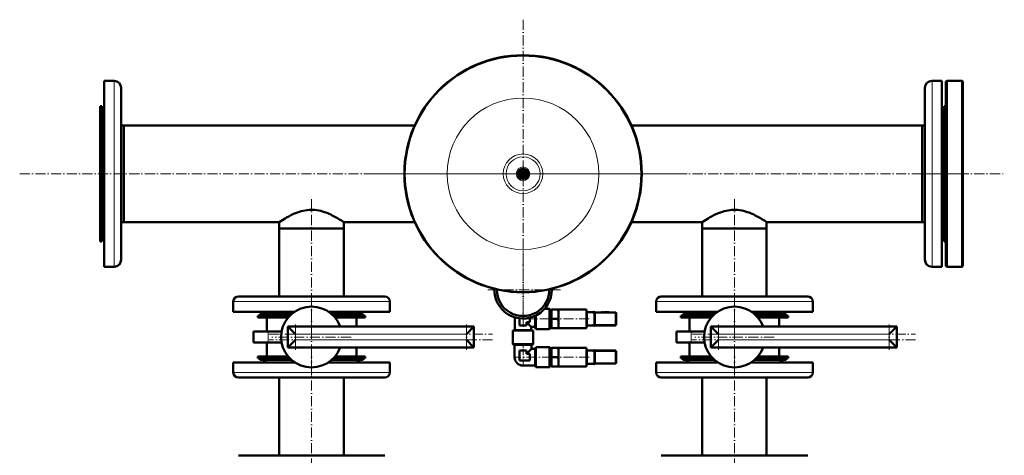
# Model space of a CAD drawing. Extents: x -1976 to 2357, y -1877 to 748.
# Tile 34 of 61: x -448 to 716, y -1156 to -641. Entities that reach past the tile are written whole.
import ezdxf

# ---------------------------------------------------------------- set-up
doc = ezdxf.new("R2010")
doc.units = 0
doc.linetypes.add('DASHDOT', pattern=[18.5, 12, -3, 0.5, -3])

msp = doc.modelspace()

# ---------------------------------------------------------------- linework, layer by layer
at = {"color": 7, "linetype": 'DASHDOT', "lineweight": 18}
for p, q in [((146.6, -640.6), (146.6, -1005.3)), ((-448.4, -822.9), (715.6, -822.9)), ((328.9, -822.9), (-35.8, -822.9)), ((617.1, -822.9), (671.1, -822.9)), ((-103.4, -853.1), (-103.4, -1001.4)), ((396.6, -853.1), (396.6, -1001.4)), ((146.6, -916), (146.6, -1004.4)), ((190.8, -960.2), (102.4, -960.2)), ((-103.4, -969.3), (-103.4, -1062.9)), ((396.6, -969.3), (396.6, -1062.9)), ((229.2, -987.9), (258, -987.9)), ((147.8, -994.6), (180.8, -994.6)), ((224.9, -994.6), (184.8, -994.6)), ((-153.4, -1012.6), (110.6, -1012.6)), ((-122.4, -1001.1), (-122.4, -1031.1)), ((79.6, -1001.1), (79.6, -1031.1)), ((229.2, -1001.4), (258, -1001.4)), ((346.6, -1012.6), (610.6, -1012.6)), ((377.6, -1001.1), (377.6, -1031.1)), ((579.6, -1001.1), (579.6, -1031.1)), ((110.6, -1019.6), (-153.4, -1019.6)), ((-56.6, -1016.1), (-150.2, -1016.1)), ((610.6, -1019.6), (346.6, -1019.6)), ((443.4, -1016.1), (349.8, -1016.1)), ((-103.4, -1190.5), (-103.4, -1029.7)), ((229.2, -1033.1), (258, -1033.1)), ((396.6, -1190.5), (396.6, -1029.7)), ((181.2, -1039.9), (143.4, -1039.9)), ((224.9, -1039.9), (184.8, -1039.9)), ((229.2, -1046.6), (258, -1046.6))]:
    msp.add_line(p, q, dxfattribs=at)
at = {"color": 7, "lineweight": 50}
for p, q in [((-348.4, -712.9), (-336.9, -712.9)), ((-348.4, -712.9), (-348.4, -933)), ((-328.4, -721.4), (-328.4, -924.5)), ((621.6, -924.5), (621.6, -721.4)), ((641.6, -712.9), (630.1, -712.9)), ((641.6, -933), (641.6, -712.9)), ((646.6, -713.9), (647.6, -712.9)), ((646.6, -931.9), (646.6, -713.9)), ((647.6, -932.9), (647.6, -712.9)), ((647.6, -712.9), (665.6, -712.9)), ((665.6, -932.9), (665.6, -712.9)), ((665.6, -712.9), (666.6, -713.9)), ((666.6, -931.9), (666.6, -713.9)), ((-353.4, -742.9), (-353.4, -784.6)), ((-351.4, -742.9), (-353.4, -742.9)), ((-351.4, -742.9), (-351.4, -784.6)), ((644.6, -861.3), (644.6, -742.9)), ((644.6, -742.9), (646.6, -742.9)), ((-351.4, -754.9), (-351.4, -891)), ((-325.4, -765.8), (-328.4, -765.8)), ((-325.4, -765.8), (-325.4, -795.5)), ((-325.4, -765.8), (18.5, -765.8)), ((-325.4, -880.1), (-325.4, -765.8)), ((274.7, -765.8), (618.6, -765.8)), ((618.6, -850.3), (618.6, -765.8)), ((618.6, -765.8), (621.6, -765.8)), ((618.6, -880.1), (618.6, -765.8)), ((-353.4, -784.6), (-353.4, -902.9)), ((-351.4, -784.6), (-351.4, -902.9)), ((-325.4, -795.5), (-325.4, -880.1)), ((141.1, -819.7), (143.8, -818.2)), ((141.1, -822.9), (141.1, -819.7)), ((141.1, -826.1), (141.1, -822.9)), ((143.8, -827.7), (141.1, -826.1)), ((143.8, -818.2), (146.6, -816.6)), ((146.6, -816.6), (149.3, -818.2)), ((149.3, -818.2), (152.1, -819.7)), ((152.1, -826.1), (149.3, -827.7)), ((152.1, -819.7), (152.1, -822.9)), ((152.1, -822.9), (152.1, -826.1)), ((146.6, -829.3), (143.8, -827.7)), ((149.3, -827.7), (146.6, -829.3)), ((618.6, -880.1), (618.6, -850.3)), ((644.6, -902.9), (644.6, -861.3)), ((-325.4, -880.1), (-328.4, -880.1)), ((-325.4, -880.1), (-141.5, -880.1)), ((-141.5, -880.1), (-141.5, -887.6)), ((-65.4, -880.1), (18.5, -880.1)), ((-65.4, -880.1), (-65.4, -887.6)), ((274.7, -880.1), (358.5, -880.1)), ((358.5, -880.1), (358.5, -887.6)), ((434.6, -880.1), (618.6, -880.1)), ((434.6, -880.1), (434.6, -887.6)), ((618.6, -880.1), (621.6, -880.1)), ((-141.5, -887.6), (-103.4, -887.6)), ((-141.5, -887.6), (-141.5, -968.1)), ((-141.5, -887.6), (-65.4, -887.6)), ((-103.4, -887.6), (-65.4, -887.6)), ((-65.4, -887.6), (-65.4, -968.1)), ((358.5, -887.6), (396.6, -887.6)), ((358.5, -887.6), (358.5, -968.1)), ((358.5, -887.6), (434.6, -887.6)), ((396.6, -887.6), (434.6, -887.6)), ((434.6, -887.6), (434.6, -968.1)), ((-351.4, -902.9), (-353.4, -902.9)), ((644.6, -902.9), (646.6, -902.9)), ((-336.9, -933), (-348.4, -933)), ((630.1, -933), (641.6, -933)), ((646.6, -931.9), (647.6, -932.9)), ((647.6, -932.9), (665.6, -932.9)), ((665.6, -932.9), (666.6, -931.9)), ((-195.9, -986.1), (-195.9, -974.1)), ((-179.3, -968.1), (-189.9, -968.1)), ((-16.9, -968.1), (-179.3, -968.1)), ((-10.9, -986.1), (-10.9, -974.1)), ((304.1, -986.1), (304.1, -974.1)), ((320.7, -968.1), (310.1, -968.1)), ((483.1, -968.1), (320.7, -968.1)), ((489.1, -986.1), (489.1, -974.1)), ((-184.6, -986.1), (-195.9, -986.1)), ((-123.3, -986.1), (-184.6, -986.1)), ((-164.4, -989.1), (-127.2, -989.1)), ((-164.4, -989.1), (-164.4, -991.1)), ((-149.1, -989.1), (-155.4, -989.1)), ((-127.2, -989.1), (-149.1, -989.1)), ((-10.9, -986.1), (-83.5, -986.1)), ((-79.6, -989.1), (-49.9, -989.1)), ((-51.4, -989.1), (-79.6, -989.1)), ((-49.9, -989.1), (-42.4, -989.1)), ((-42.4, -989.1), (-42.4, -991.1)), ((172.1, -982.6), (177.8, -982.6)), ((177.8, -994.6), (177.8, -982.6)), ((178.1, -982.9), (177.8, -982.6)), ((178.1, -994.6), (178.1, -982.9)), ((178.1, -984.1), (180.1, -984.1)), ((180.1, -983.6), (180.5, -983.6)), ((180.1, -983.6), (180.1, -989.1)), ((180.1, -989.1), (180.1, -1000.1)), ((180.5, -983.6), (188.1, -983.6)), ((188.1, -983.6), (188.6, -983.6)), ((188.6, -983.6), (188.6, -989.1)), ((188.6, -983.6), (221.6, -983.6)), ((188.6, -989.1), (188.6, -994.6)), ((221.6, -986.5), (221.6, -983.6)), ((221.6, -987.2), (221.6, -986.5)), ((221.6, -986.5), (222.1, -986.5)), ((221.6, -994.6), (221.6, -987.2)), ((222.1, -987.6), (222.1, -986.5)), ((231.1, -986.6), (222.1, -986.6)), ((222.1, -987.6), (222.1, -1001.6)), ((231.1, -986.4), (231.1, -987.6)), ((231.6, -986.4), (231.1, -986.4)), ((231.1, -1001.6), (231.1, -987.6)), ((231.6, -987.6), (231.6, -986.4)), ((255.6, -986.9), (231.6, -986.9)), ((231.6, -987.6), (231.6, -1001.6)), ((239.3, -986.8), (241.3, -986.8)), ((239.4, -986.8), (239.3, -986.8)), ((239.3, -986.9), (239.3, -986.8)), ((239.3, -986.9), (239.3, -986.8)), ((239.3, -986.9), (239.3, -986.8)), ((241.3, -986.8), (241.3, -986.8)), ((241.3, -986.9), (241.3, -986.8)), ((241.3, -986.9), (241.3, -986.8)), ((241.3, -986.9), (241.3, -986.8)), ((243.7, -986.8), (242.7, -986.8)), ((242.7, -986.9), (242.7, -986.8)), ((243.3, -986.8), (242.9, -986.8)), ((243.3, -986.8), (244, -986.8)), ((243.7, -986.8), (244.6, -986.8)), ((243.7, -986.9), (243.7, -986.8)), ((244, -986.8), (246.5, -986.8)), ((247.5, -986.8), (244.6, -986.8)), ((244.6, -986.9), (244.6, -986.8)), ((245.8, -986.8), (247, -986.8)), ((247, -986.8), (248.2, -986.8)), ((247.5, -986.9), (247.5, -986.8)), ((248.2, -986.9), (248.2, -986.8)), ((256.6, -1001.4), (256.6, -987.9)), ((315.4, -986.1), (304.1, -986.1)), ((376.7, -986.1), (315.4, -986.1)), ((335.6, -989.1), (372.8, -989.1)), ((335.6, -989.1), (335.6, -991.1)), ((350.9, -989.1), (344.6, -989.1)), ((372.8, -989.1), (350.9, -989.1)), ((489.1, -986.1), (416.5, -986.1)), ((420.4, -989.1), (450.1, -989.1)), ((448.6, -989.1), (420.4, -989.1)), ((450.1, -989.1), (457.6, -989.1)), ((457.6, -989.1), (457.6, -991.1)), ((-166.9, -991.1), (-129.3, -991.1)), ((-166.9, -991.1), (-166.9, -993.1)), ((-166.9, -993.1), (-131.1, -993.1)), ((-164.4, -991.1), (-129.3, -991.1)), ((-156.4, -993.1), (-156.4, -1009.6)), ((-77.5, -991.1), (-39.9, -991.1)), ((-77.5, -991.1), (-49.9, -991.1)), ((-75.7, -993.1), (-39.9, -993.1)), ((-50.4, -993.1), (-50.4, -1003.6)), ((-49.9, -991.1), (-42.4, -991.1)), ((-39.9, -991.1), (-39.9, -993.1)), ((137.1, -1007.9), (137.1, -992.8)), ((142.6, -1002.6), (142.6, -993.9)), ((154.6, -998.6), (150.6, -998.6)), ((150.6, -998.6), (150.6, -1002.6)), ((156.1, -1004.1), (150.6, -998.6)), ((154.6, -993.2), (154.6, -998.6)), ((161.1, -994.6), (161.1, -990.9)), ((161.1, -1004.1), (161.1, -994.6)), ((161.7, -994.6), (161.7, -990.6)), ((161.7, -1006.6), (161.7, -994.6)), ((177.8, -1006.6), (177.8, -994.6)), ((178.1, -1006.3), (178.1, -994.6)), ((180.1, -1000.1), (180.1, -1005.6)), ((180.5, -994.6), (188.1, -994.6)), ((188.6, -994.6), (188.6, -1000.1)), ((188.6, -1000.1), (188.6, -1005.6)), ((221.6, -1002), (221.6, -994.6)), ((256.6, -994.6), (256.6, -994.6)), ((256.6, -994.6), (256.6, -994.6)), ((333.1, -991.1), (370.7, -991.1)), ((333.1, -991.1), (333.1, -993.1)), ((333.1, -993.1), (368.9, -993.1)), ((335.6, -991.1), (370.7, -991.1)), ((343.6, -993.1), (343.6, -1009.6)), ((422.5, -991.1), (460.1, -991.1)), ((422.5, -991.1), (450.1, -991.1)), ((424.3, -993.1), (460.1, -993.1)), ((449.6, -993.1), (449.6, -1003.6)), ((450.1, -991.1), (457.6, -991.1)), ((460.1, -991.1), (460.1, -993.1)), ((-154.7, -1009.6), (-171.9, -1009.6)), ((-171.9, -1022.6), (-171.9, -1009.6)), ((-154.7, -1009.6), (-138.8, -1009.6)), ((-131.4, -1003.6), (88.6, -1003.6)), ((-122.4, -1012.6), (-131.4, -1003.6)), ((-131.4, -1028.6), (-131.4, -1003.6)), ((79.6, -1012.6), (88.6, -1003.6)), ((88.6, -1028.6), (88.6, -1003.6)), ((134.6, -1008.5), (137.1, -1007.9)), ((134.6, -1024.6), (134.6, -1008.5)), ((134.6, -1008.5), (158.6, -1008.5)), ((137.1, -1007.9), (156.1, -1007.9)), ((150.6, -1002.6), (142.6, -1002.6)), ((156.1, -1004.1), (156.1, -1007.9)), ((156.1, -1004.1), (161.1, -1004.1)), ((156.1, -1007.9), (158.6, -1008.5)), ((158.6, -1008.5), (158.6, -1024.6)), ((161.1, -1004.1), (161.7, -1006.6)), ((161.7, -1006.6), (177.8, -1006.6)), ((178.1, -1006.3), (177.8, -1006.6)), ((178.1, -1005.1), (180.1, -1005.1)), ((180.5, -1005.6), (180.1, -1005.6)), ((180.5, -1005.6), (188.1, -1005.6)), ((188.6, -1005.6), (188.1, -1005.6)), ((188.6, -1005.6), (221.6, -1005.6)), ((221.6, -1002.7), (221.6, -1002)), ((221.6, -1005.6), (221.6, -1002.7)), ((221.6, -1002.8), (222.1, -1002.8)), ((222.1, -1002.8), (222.1, -1001.6)), ((222.1, -1002.6), (231.1, -1002.6)), ((231.1, -1001.6), (231.1, -1002.9)), ((231.6, -1002.9), (231.1, -1002.9)), ((231.6, -1002.9), (231.6, -1001.6)), ((231.6, -1002.4), (255.6, -1002.4)), ((345.3, -1009.6), (328.1, -1009.6)), ((328.1, -1022.6), (328.1, -1009.6)), ((345.3, -1009.6), (361.2, -1009.6)), ((368.6, -1003.6), (588.6, -1003.6)), ((377.6, -1012.6), (368.6, -1003.6)), ((368.6, -1028.6), (368.6, -1003.6)), ((579.6, -1012.6), (588.6, -1003.6)), ((588.6, -1028.6), (588.6, -1003.6)), ((-154.7, -1022.6), (-171.9, -1022.6)), ((-156.4, -1022.6), (-156.4, -1039.1)), ((-154.7, -1022.6), (-138.8, -1022.6)), ((-131.4, -1028.6), (-122.4, -1019.6)), ((79.6, -1019.6), (88.6, -1028.6)), ((345.3, -1022.6), (328.1, -1022.6)), ((343.6, -1022.6), (343.6, -1039.1)), ((345.3, -1022.6), (361.2, -1022.6)), ((368.6, -1028.6), (377.6, -1019.6)), ((579.6, -1019.6), (588.6, -1028.6)), ((-131.4, -1028.6), (88.6, -1028.6)), ((-50.4, -1028.6), (-50.4, -1039.1)), ((134.9, -1024.9), (134.6, -1024.6)), ((134.6, -1024.6), (158.6, -1024.6)), ((134.9, -1024.9), (158.3, -1024.9)), ((136.6, -1025.4), (135.9, -1024.9)), ((146.6, -1025.4), (136.6, -1025.4)), ((136.6, -1025.4), (136.6, -1039.9)), ((142.6, -1043.9), (142.6, -1031.9)), ((142.6, -1031.9), (146.6, -1031.9)), ((156.6, -1025.4), (146.6, -1025.4)), ((146.6, -1031.9), (150.6, -1031.9)), ((156.6, -1029.9), (150.6, -1035.9)), ((150.6, -1031.9), (150.6, -1035.9)), ((150.6, -1035.9), (154.6, -1035.9)), ((154.6, -1035.9), (154.6, -1039.9)), ((156.6, -1025.4), (157.2, -1024.9)), ((156.6, -1025.4), (156.6, -1029.9)), ((161, -1029.9), (156.6, -1029.9)), ((158.6, -1024.6), (158.3, -1024.9)), ((161, -1029.9), (161.6, -1027.9)), ((161, -1039.9), (161, -1029.9)), ((161.6, -1039.9), (161.6, -1027.9)), ((177.8, -1027.9), (161.6, -1027.9)), ((177.8, -1039.9), (177.8, -1027.9)), ((178.1, -1028.2), (177.8, -1027.9)), ((178.1, -1039.9), (178.1, -1028.2)), ((178.1, -1029.4), (180.1, -1029.4)), ((180.1, -1028.9), (180.5, -1028.9)), ((180.1, -1028.9), (180.1, -1034.4)), ((180.1, -1034.4), (180.1, -1045.4)), ((180.5, -1028.9), (188.1, -1028.9)), ((188.1, -1028.9), (188.6, -1028.9)), ((188.6, -1028.9), (188.6, -1034.4)), ((188.6, -1028.9), (221.6, -1028.9)), ((188.6, -1034.4), (188.6, -1039.9)), ((221.6, -1031.8), (221.6, -1028.9)), ((221.6, -1031.7), (222.1, -1031.7)), ((221.6, -1032.5), (221.6, -1031.8)), ((221.6, -1039.9), (221.6, -1032.5)), ((222.1, -1032.9), (222.1, -1031.7)), ((231.1, -1031.9), (222.1, -1031.9)), ((222.1, -1032.9), (222.1, -1046.9)), ((231.1, -1031.6), (231.1, -1032.9)), ((231.6, -1031.6), (231.1, -1031.6)), ((231.1, -1046.9), (231.1, -1032.9)), ((231.6, -1032.9), (231.6, -1031.6)), ((255.6, -1032.1), (231.6, -1032.1)), ((231.6, -1032.9), (231.6, -1046.9)), ((239.3, -1032), (241.3, -1032)), ((239.4, -1032), (239.3, -1032)), ((239.3, -1032.1), (239.3, -1032)), ((239.3, -1032.1), (239.3, -1032)), ((239.3, -1032.1), (239.3, -1032)), ((241.3, -1032), (241.3, -1032)), ((241.3, -1032.1), (241.3, -1032)), ((241.3, -1032.1), (241.3, -1032)), ((241.3, -1032.1), (241.3, -1032)), ((243.7, -1032), (242.7, -1032)), ((242.7, -1032.1), (242.7, -1032)), ((243.3, -1032), (242.9, -1032)), ((243.3, -1032), (244, -1032)), ((243.7, -1032), (244.6, -1032)), ((243.7, -1032.1), (243.7, -1032)), ((244, -1032), (246.5, -1032)), ((247.5, -1032), (244.6, -1032)), ((244.6, -1032.1), (244.6, -1032)), ((245.8, -1032), (247, -1032)), ((247, -1032), (248.2, -1032)), ((247.5, -1032.1), (247.5, -1032)), ((248.2, -1032.1), (248.2, -1032)), ((256.6, -1046.6), (256.6, -1033.1)), ((368.6, -1028.6), (588.6, -1028.6)), ((449.6, -1028.6), (449.6, -1039.1)), ((-195.9, -1046.1), (-123.3, -1046.1)), ((-195.9, -1046.1), (-195.9, -1058.1)), ((-166.9, -1039.1), (-131.1, -1039.1)), ((-166.9, -1039.1), (-166.9, -1041.1)), ((-166.9, -1041.1), (-129.3, -1041.1)), ((-164.4, -1043.1), (-164.4, -1041.1)), ((-157, -1043.1), (-164.4, -1043.1)), ((-127.2, -1043.1), (-157, -1043.1)), ((-156.4, -1039.1), (-131.1, -1039.1)), ((-83.5, -1046.1), (-22.3, -1046.1)), ((-42.4, -1043.1), (-79.6, -1043.1)), ((-77.5, -1041.1), (-39.9, -1041.1)), ((-75.7, -1039.1), (-50.4, -1039.1)), ((-75.7, -1039.1), (-39.9, -1039.1)), ((-42.4, -1043.1), (-42.4, -1041.1)), ((-39.9, -1039.1), (-39.9, -1041.1)), ((-22.3, -1046.1), (-10.9, -1046.1)), ((-10.9, -1046.1), (-10.9, -1058.1)), ((154.6, -1043.9), (142.6, -1043.9)), ((154.6, -1039.9), (154.6, -1043.9)), ((161, -1049.9), (161, -1039.9)), ((161.6, -1051.9), (161.6, -1039.9)), ((177.8, -1051.9), (177.8, -1039.9)), ((178.1, -1051.6), (178.1, -1039.9)), ((180.1, -1045.4), (180.1, -1050.9)), ((180.5, -1039.9), (188.1, -1039.9)), ((188.6, -1039.9), (188.6, -1045.4)), ((188.6, -1045.4), (188.6, -1050.9)), ((221.6, -1047.3), (221.6, -1039.9)), ((221.6, -1048), (221.6, -1047.3)), ((222.1, -1048), (222.1, -1046.9)), ((231.1, -1046.9), (231.1, -1048.1)), ((231.6, -1048.1), (231.6, -1046.9)), ((256.6, -1039.9), (256.6, -1039.9)), ((256.6, -1039.9), (256.6, -1039.9)), ((304.1, -1046.1), (376.7, -1046.1)), ((304.1, -1046.1), (304.1, -1058.1)), ((333.1, -1039.1), (368.9, -1039.1)), ((333.1, -1039.1), (333.1, -1041.1)), ((333.1, -1041.1), (370.7, -1041.1)), ((335.6, -1043.1), (335.6, -1041.1)), ((343, -1043.1), (335.6, -1043.1)), ((372.8, -1043.1), (343, -1043.1)), ((343.6, -1039.1), (368.9, -1039.1)), ((416.5, -1046.1), (477.7, -1046.1)), ((457.6, -1043.1), (420.4, -1043.1)), ((422.5, -1041.1), (460.1, -1041.1)), ((424.3, -1039.1), (449.6, -1039.1)), ((424.3, -1039.1), (460.1, -1039.1)), ((457.6, -1043.1), (457.6, -1041.1)), ((460.1, -1039.1), (460.1, -1041.1)), ((477.7, -1046.1), (489.1, -1046.1)), ((489.1, -1046.1), (489.1, -1058.1)), ((161, -1049.9), (146.6, -1049.9)), ((161, -1049.9), (161.6, -1051.9)), ((177.8, -1051.9), (161.6, -1051.9)), ((178.1, -1051.6), (177.8, -1051.9)), ((178.1, -1050.4), (180.1, -1050.4)), ((180.5, -1050.9), (180.1, -1050.9)), ((180.5, -1050.9), (188.1, -1050.9)), ((188.6, -1050.9), (188.1, -1050.9)), ((188.6, -1050.9), (221.6, -1050.9)), ((221.6, -1050.9), (221.6, -1048)), ((221.6, -1048), (222.1, -1048)), ((222.1, -1047.9), (231.1, -1047.9)), ((231.6, -1048.1), (231.1, -1048.1)), ((231.6, -1047.6), (255.6, -1047.6)), ((-189.9, -1064.1), (-27.5, -1064.1)), ((-141.5, -1064.1), (-141.5, -1156.1)), ((-65.4, -1064.1), (-65.4, -1156.1)), ((-27.5, -1064.1), (-16.9, -1064.1)), ((310.1, -1064.1), (472.5, -1064.1)), ((358.5, -1064.1), (358.5, -1156.1)), ((434.6, -1064.1), (434.6, -1156.1)), ((472.5, -1064.1), (483.1, -1064.1)), ((-179.3, -1156.1), (-189.9, -1156.1)), ((-16.9, -1156.1), (-179.3, -1156.1)), ((320.7, -1156.1), (310.1, -1156.1)), ((483.1, -1156.1), (320.7, -1156.1))]:
    msp.add_line(p, q, dxfattribs=at)
at = {"color": 7, "lineweight": 18}
for p, q in [((-336.9, -712.9), (-336.9, -933)), ((630.1, -933), (630.1, -712.9)), ((-184.6, -974.1), (-195.9, -974.1)), ((-10.9, -974.1), (-184.6, -974.1)), ((315.4, -974.1), (304.1, -974.1)), ((489.1, -974.1), (315.4, -974.1)), ((221.6, -987.6), (222.1, -987.6)), ((222.1, -987.6), (231.1, -987.6)), ((231.6, -987.6), (231.1, -987.6)), ((231.6, -987.9), (255.6, -987.9)), ((255.6, -987.2), (255.6, -986.9)), ((255.6, -987.9), (255.6, -987.2)), ((256.3, -987.9), (255.6, -987.9)), ((255.6, -987.9), (255.6, -1001.4)), ((256.6, -987.9), (256.3, -987.9)), ((-154.7, -1022.6), (-154.7, -1009.6)), ((-122.4, -1012.6), (79.6, -1012.6)), ((-122.4, -1019.6), (-122.4, -1012.6)), ((79.6, -1019.6), (79.6, -1012.6)), ((221.6, -1001.6), (222.1, -1001.6)), ((231.1, -1001.6), (222.1, -1001.6)), ((231.6, -1001.6), (231.1, -1001.6)), ((255.6, -1001.4), (231.6, -1001.4)), ((255.6, -1001.4), (256.3, -1001.4)), ((255.6, -1002.1), (255.6, -1001.4)), ((255.6, -1002.4), (255.6, -1002.1)), ((256.3, -1001.4), (256.6, -1001.4)), ((345.3, -1022.6), (345.3, -1009.6)), ((377.6, -1012.6), (579.6, -1012.6)), ((377.6, -1019.6), (377.6, -1012.6)), ((579.6, -1019.6), (579.6, -1012.6)), ((-122.4, -1019.6), (79.6, -1019.6)), ((377.6, -1019.6), (579.6, -1019.6)), ((221.6, -1032.9), (222.1, -1032.9)), ((222.1, -1032.9), (231.1, -1032.9)), ((231.6, -1032.9), (231.1, -1032.9)), ((231.6, -1033.1), (255.6, -1033.1)), ((255.6, -1032.4), (255.6, -1032.1)), ((255.6, -1033.1), (255.6, -1032.4)), ((256.3, -1033.1), (255.6, -1033.1)), ((255.6, -1033.1), (255.6, -1046.6)), ((256.6, -1033.1), (256.3, -1033.1)), ((136.6, -1039.9), (142.6, -1039.9)), ((146.6, -1049.9), (146.6, -1043.9)), ((221.6, -1046.9), (222.1, -1046.9)), ((231.1, -1046.9), (222.1, -1046.9)), ((231.6, -1046.9), (231.1, -1046.9)), ((255.6, -1046.6), (231.6, -1046.6)), ((255.6, -1046.6), (256.3, -1046.6)), ((255.6, -1047.3), (255.6, -1046.6)), ((255.6, -1047.6), (255.6, -1047.3)), ((256.3, -1046.6), (256.6, -1046.6)), ((-195.9, -1058.1), (-22.3, -1058.1)), ((-22.3, -1058.1), (-10.9, -1058.1)), ((304.1, -1058.1), (477.7, -1058.1)), ((477.7, -1058.1), (489.1, -1058.1))]:
    msp.add_line(p, q, dxfattribs=at)
at = {"color": 7, "linetype": 'DASHDOT', "lineweight": 18, "ltscale": 0.3}
for p, q in [((220.6, -987.6), (232.6, -987.6)), ((220.6, -1001.6), (232.6, -1001.6)), ((220.6, -1032.9), (232.6, -1032.9)), ((220.6, -1046.9), (232.6, -1046.9))]:
    msp.add_line(p, q, dxfattribs=at)
at = {"color": 7, "linetype": 'DASHDOT', "lineweight": 18, "ltscale": 0.003}
for p, q in [((240.3, -986.9), (240.3, -986.8)), ((240.3, -986.9), (240.3, -986.8)), ((246, -986.9), (246, -986.8))]:
    msp.add_line(p, q, dxfattribs=at)
at = {"color": 7, "linetype": 'DASHDOT', "lineweight": 18, "ltscale": 0.405014}
for p, q in [((255.6, -986.5), (255.6, -1002.7)), ((255.6, -1031.8), (255.6, -1048))]:
    msp.add_line(p, q, dxfattribs=at)
at = {"color": 7, "linetype": 'DASHDOT', "lineweight": 18, "ltscale": 0.495013}
for p, q in [((-103.4, -991.4), (-103.4, -1011.2)), ((396.6, -991.4), (396.6, -1011.2))]:
    msp.add_line(p, q, dxfattribs=at)
at = {"color": 7, "linetype": 'DASHDOT', "lineweight": 18, "ltscale": 0.389999}
for p, q in [((-154.7, -1023.9), (-154.7, -1008.3)), ((345.3, -1023.9), (345.3, -1008.3))]:
    msp.add_line(p, q, dxfattribs=at)
at = {"color": 7, "linetype": 'DASHDOT', "lineweight": 18, "ltscale": 0.450002}
msp.add_line((146.6, -1023.4), (146.6, -1041.4), dxfattribs=at)
at = {"color": 7, "linetype": 'DASHDOT', "lineweight": 18, "ltscale": 0.003003}
for p, q in [((240.3, -1032.1), (240.3, -1032)), ((240.3, -1032.1), (240.3, -1032)), ((246, -1032.1), (246, -1032))]:
    msp.add_line(p, q, dxfattribs=at)
at = {"color": 7, "lineweight": 50}
for points in [[(-141.5, -880.1), (-137.8, -877.7), (-134.7, -875.8), (-132.9, -874.7), (-130.4, -873.4), (-127.7, -872), (-126.2, -871.2), (-124.6, -870.5), (-122.4, -869.6), (-120.1, -868.7), (-117.7, -867.9), (-115.5, -867.2), (-113.2, -866.7), (-110.9, -866.2), (-108.6, -865.9), (-106.4, -865.7), (-104.3, -865.6), (-102.1, -865.6), (-99.7, -865.7), (-97.3, -866), (-94.9, -866.4), (-92.6, -866.9), (-90.4, -867.5), (-88.2, -868.2), (-86.1, -868.9), (-84.3, -869.7), (-82.5, -870.4), (-80.7, -871.2), (-79, -872.1), (-75.8, -873.8), (-72.8, -875.4), (-71, -876.5), (-68.1, -878.3), (-65.4, -880.1)], [(358.5, -880.1), (362.2, -877.7), (365.3, -875.8), (367.1, -874.7), (369.6, -873.4), (372.3, -872), (373.8, -871.2), (375.4, -870.5), (377.6, -869.6), (379.9, -868.7), (382.3, -867.9), (384.5, -867.2), (386.8, -866.7), (389.1, -866.2), (391.4, -865.9), (393.6, -865.7), (395.7, -865.6), (397.9, -865.6), (400.3, -865.7), (402.7, -866), (405.1, -866.4), (407.4, -866.9), (409.6, -867.5), (411.8, -868.2), (413.9, -868.9), (415.7, -869.7), (417.5, -870.4), (419.3, -871.2), (421, -872.1), (424.2, -873.8), (427.2, -875.4), (429, -876.5), (431.9, -878.3), (434.6, -880.1)], [(180.5, -983.6), (180.2, -986), (180.1, -988.1), (180.1, -989.1)], [(180.1, -989.1), (180.1, -991.2), (180.3, -993.4), (180.5, -994.6)], [(188.6, -989.1), (188.5, -987.1), (188.3, -984.9), (188.1, -983.6)], [(188.1, -994.6), (188.4, -992.2), (188.5, -990.1), (188.6, -989.1)], [(180.5, -994.6), (180.2, -997), (180.1, -999.1), (180.1, -1000.1)], [(180.1, -1000.1), (180.1, -1002.2), (180.3, -1004.4), (180.5, -1005.6)], [(188.6, -1000.1), (188.5, -998.1), (188.3, -995.9), (188.1, -994.6)], [(188.1, -1005.6), (188.4, -1003.2), (188.5, -1001.1), (188.6, -1000.1)], [(180.5, -1028.9), (180.2, -1031.3), (180.1, -1033.4), (180.1, -1034.4)], [(180.1, -1034.4), (180.1, -1036.4), (180.3, -1038.6), (180.5, -1039.9)], [(188.6, -1034.4), (188.5, -1032.3), (188.3, -1030.1), (188.1, -1028.9)], [(188.1, -1039.9), (188.4, -1037.5), (188.5, -1035.4), (188.6, -1034.4)], [(180.5, -1039.9), (180.2, -1042.3), (180.1, -1044.4), (180.1, -1045.4)], [(180.1, -1045.4), (180.1, -1047.4), (180.3, -1049.6), (180.5, -1050.9)], [(188.6, -1045.4), (188.5, -1043.3), (188.3, -1041.1), (188.1, -1039.9)], [(188.1, -1050.9), (188.4, -1048.5), (188.5, -1046.4), (188.6, -1045.4)]]:
    msp.add_lwpolyline(points, dxfattribs=at)
for radius in [140, 5.5, 4, 3, 2.75, 2.15]:
    msp.add_circle((146.6, -822.9), radius, dxfattribs=at)
at = {"color": 7, "lineweight": 18}
for radius in [89.6, 23.4, 20.1, 8.02, 6.85]:
    msp.add_circle((146.6, -822.9), radius, dxfattribs=at)
at = {"color": 7, "lineweight": 50}
for centre, radius, start, end in [((146.6, -822.9), 140.3, 90, 270), ((146.6, -822.9), 140.3, 270, 90), ((-336.9, -721.4), 8.5, 0, 90), ((630.1, -721.4), 8.5, 90, 180), ((-342.9, -754.9), 8.5, 130.3202, 180), ((636.1, -754.9), 8.5, 0, 49.6798), ((-342.9, -891), 8.5, 180, 229.6798), ((636.1, -891), 8.5, 310.3202, 360), ((-336.9, -924.5), 8.5, 270, 0), ((630.1, -924.5), 8.5, 180, 270), ((146.6, -960.2), 34, 178.0481, 360), ((146.6, -960.2), 31, 180, 0.8277), ((146.6, -960.2), 31, 179.1725, 180), ((146.6, -960.2), 34, 0, 1.9521), ((-189.9, -974.1), 6, 90, 180), ((-16.9, -974.1), 6, 360, 90), ((310.1, -974.1), 6, 90, 180), ((483.1, -974.1), 6, 360, 90), ((-155.4, -983.1), 6, 210, 270), ((-103.4, -1016.1), 36, 20.3175, 339.6825), ((-51.4, -983.1), 6, 270, 330), ((255.6, -987.9), 1, 0, 90), ((344.6, -983.1), 6, 210, 270), ((396.6, -1016.1), 36, 20.3175, 339.6825), ((448.6, -983.1), 6, 270, 330), ((255.6, -1001.4), 1, 270, 360), ((255.6, -1033.1), 1, 0, 90), ((-155.4, -1049.1), 6, 90, 150), ((-51.4, -1049.1), 6, 30, 90), ((146.6, -1039.9), 10, 180, 270), ((255.6, -1046.6), 1, 270, 360), ((344.6, -1049.1), 6, 90, 150), ((448.6, -1049.1), 6, 30, 90), ((-189.9, -1058.1), 6, 180, 270), ((-16.9, -1058.1), 6, 270, 0), ((310.1, -1058.1), 6, 180, 270), ((483.1, -1058.1), 6, 270, 0)]:
    msp.add_arc(centre, radius, start, end, dxfattribs=at)

doc.saveas('drawing.dxf')
